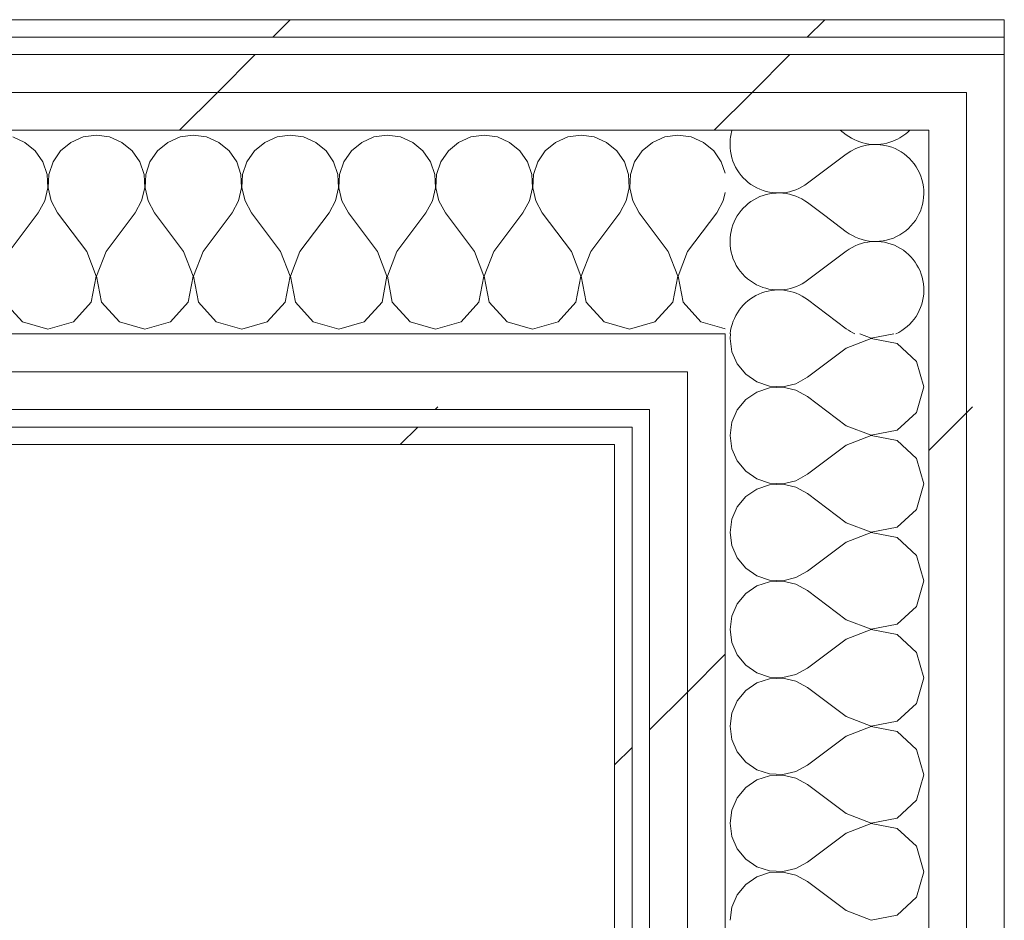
# Model space of a CAD drawing. Header units: millimetres. Extents: x -40968 to 77376, y -17881 to 4746.
# Tile 241 of 256: x -7360 to -7021, y 1800 to 2110. Entities that reach past the tile are written whole.
import ezdxf

# ---------------------------------------------------------------- set-up
doc = ezdxf.new("R2010")
doc.units = ezdxf.units.MM
doc.header["$MEASUREMENT"] = 0
doc.linetypes.add('Wipeout_Contour', pattern=[1000, 0, -1000])
doc.layers.add('Nuevo_08_E_Envans secs', color=7, linetype='Continuous')
doc.layers.add('Nuevo_08_E_Envans secs_Pluma_Nº__1', color=7, linetype='Continuous', lineweight=5)
for name, color, linetype, lineweight, true_color in [('Nuevo_08_E_Envans secs_Pluma_Nº__102', 7, 'Continuous', 5, 0xcccccc), ('Nuevo_08_E_Envans secs_Pluma_Nº__171', 171, 'Continuous', 13, 0xaaaaff), ('Nuevo_08_E_Envans secs_Pluma_Nº__177', 7, 'Continuous', 15, 0xf7e046)]:
    doc.layers.add(name, color=color, linetype=linetype, lineweight=lineweight, true_color=true_color)
pattern_1 = [(45, (0, 0), (-183.848, 183.848), [195, -65]), (45, (7e-14, 183.85), (-183.848, 183.848), [195, -65])]

# ---------------------------------------------------------------- blocks, each defined once
blk = doc.blocks.new('Muro_86_5', base_point=(-1690.11, 1975.55))
at = {"color": 254, "linetype": 'Wipeout_Contour', "lineweight": 0, "ltscale": 25172.921907}
blk.add_wipeout([(-7021.11, 1988.55), (-7021.11, 1975.55), (-4905.61, 1975.55), (-4905.61, 1988.55)], dxfattribs=at).dxf.layer = 'Nuevo_08_E_Envans secs'
blk = doc.blocks.new('*X214')
at = {"layer": 'Nuevo_08_E_Envans secs_Pluma_Nº__102', "color": 254, "linetype": 'Continuous', "lineweight": 5, "true_color": 0xcccccc}
for p, q in [((-7075.44, 2070), (-7077.51, 2071.55)), ((-7075.44, 2063.33), (-7088.77, 2053.33)), ((-7082.88, 2042.25), (-7088.77, 2046.67))]:
    blk.add_line(p, q, dxfattribs=at)
for centre, start, end in [((-7098.77, 2066.67), 162.9448, 180), ((-7065.44, 2083.33), 233.1301, 291.0763), ((-7098.77, 2066.67), 180, 306.8699), ((-7065.44, 2050), 74.6142, 126.8699), ((-7098.77, 2033.33), 53.1301, 180), ((-7098.77, 2033.33), 180, 247.3803)]:
    blk.add_arc(centre, 16.67, start, end, dxfattribs=at)
blk = doc.blocks.new('*X215')
at = {"layer": 'Nuevo_08_E_Envans secs_Pluma_Nº__102', "color": 254, "linetype": 'Continuous', "lineweight": 5, "true_color": 0xcccccc}
for p, q in [((-7115.22, 2001.55), (-7115.44, 2000)), ((-7070.81, 2001.55), (-7066.94, 2000.07)), ((-7066.94, 2000.07), (-7059.07, 2001.55)), ((-7115.44, 2000), (-7114.81, 1995.45)), ((-7066.94, 1999.93), (-7075.44, 1996.67)), ((-7057.99, 1998.24), (-7066.94, 1999.93)), ((-7051.26, 1992.1), (-7057.99, 1998.24)), ((-7114.81, 1995.45), (-7112.95, 1991.24)), ((-7075.44, 1996.67), (-7088.77, 1986.67)), ((-7112.95, 1991.24), (-7110.02, 1987.7)), ((-7048.77, 1983.33), (-7051.26, 1992.1)), ((-7110.02, 1987.7), (-7106.23, 1985.09)), ((-7106.23, 1985.09), (-7101.87, 1983.62)), ((-7097.28, 1983.4), (-7092.8, 1984.44)), ((-7092.8, 1984.44), (-7088.77, 1986.67)), ((-7106.23, 1981.57), (-7110.02, 1978.97)), ((-7101.87, 1983.04), (-7106.23, 1981.57)), ((-7101.87, 1983.62), (-7097.28, 1983.4)), ((-7097.28, 1983.27), (-7101.87, 1983.04)), ((-7092.8, 1982.23), (-7097.28, 1983.27)), ((-7088.77, 1980), (-7092.8, 1982.23)), ((-7051.26, 1974.57), (-7048.77, 1983.33)), ((-7110.02, 1978.97), (-7112.95, 1975.43)), ((-7075.44, 1970), (-7088.77, 1980)), ((-7112.95, 1975.43), (-7114.81, 1971.22)), ((-7057.99, 1968.43), (-7051.26, 1974.57)), ((-7114.81, 1971.22), (-7115.44, 1966.67)), ((-7075.44, 1970), (-7066.94, 1966.73)), ((-7066.94, 1966.73), (-7057.99, 1968.43)), ((-7115.44, 1966.67), (-7114.81, 1962.11)), ((-7066.94, 1966.6), (-7075.44, 1963.33)), ((-7057.99, 1964.91), (-7066.94, 1966.6)), ((-7051.26, 1958.76), (-7057.99, 1964.91)), ((-7114.81, 1962.11), (-7112.95, 1957.9)), ((-7075.44, 1963.33), (-7088.77, 1953.33)), ((-7112.95, 1957.9), (-7110.02, 1954.36)), ((-7048.77, 1950), (-7051.26, 1958.76)), ((-7110.02, 1954.36), (-7106.23, 1951.76)), ((-7106.23, 1951.76), (-7101.87, 1950.29)), ((-7097.28, 1950.07), (-7092.8, 1951.11)), ((-7092.8, 1951.11), (-7088.77, 1953.33)), ((-7106.23, 1948.24), (-7110.02, 1945.64)), ((-7101.87, 1949.71), (-7106.23, 1948.24)), ((-7101.87, 1950.29), (-7097.28, 1950.07)), ((-7097.28, 1949.93), (-7101.87, 1949.71)), ((-7092.8, 1948.89), (-7097.28, 1949.93)), ((-7088.77, 1946.67), (-7092.8, 1948.89)), ((-7051.26, 1941.24), (-7048.77, 1950)), ((-7110.02, 1945.64), (-7112.95, 1942.1)), ((-7075.44, 1936.67), (-7088.77, 1946.67)), ((-7112.95, 1942.1), (-7114.81, 1937.89)), ((-7057.99, 1935.09), (-7051.26, 1941.24)), ((-7114.81, 1937.89), (-7115.44, 1933.33)), ((-7075.44, 1936.67), (-7066.94, 1933.4)), ((-7066.94, 1933.4), (-7057.99, 1935.09)), ((-7115.44, 1933.33), (-7114.81, 1928.78)), ((-7066.94, 1933.27), (-7075.44, 1930)), ((-7057.99, 1931.57), (-7066.94, 1933.27)), ((-7051.26, 1925.43), (-7057.99, 1931.57)), ((-7114.81, 1928.78), (-7112.95, 1924.57)), ((-7075.44, 1930), (-7088.77, 1920)), ((-7112.95, 1924.57), (-7110.02, 1921.03)), ((-7048.77, 1916.67), (-7051.26, 1925.43)), ((-7110.02, 1921.03), (-7106.23, 1918.43)), ((-7092.8, 1917.77), (-7088.77, 1920)), ((-7106.23, 1918.43), (-7101.87, 1916.96)), ((-7101.87, 1916.96), (-7097.28, 1916.73)), ((-7097.28, 1916.6), (-7101.87, 1916.38)), ((-7097.28, 1916.73), (-7092.8, 1917.77)), ((-7092.8, 1915.56), (-7097.28, 1916.6)), ((-7051.26, 1907.9), (-7048.77, 1916.67)), ((-7106.23, 1914.91), (-7110.02, 1912.3)), ((-7101.87, 1916.38), (-7106.23, 1914.91)), ((-7088.77, 1913.33), (-7092.8, 1915.56)), ((-7075.44, 1903.33), (-7088.77, 1913.33)), ((-7110.02, 1912.3), (-7112.95, 1908.76)), ((-7112.95, 1908.76), (-7114.81, 1904.55)), ((-7057.99, 1901.76), (-7051.26, 1907.9)), ((-7114.81, 1904.55), (-7115.44, 1900)), ((-7075.44, 1903.33), (-7066.94, 1900.07)), ((-7115.44, 1900), (-7114.81, 1895.45)), ((-7066.94, 1899.93), (-7075.44, 1896.67)), ((-7066.94, 1900.07), (-7057.99, 1901.76)), ((-7057.99, 1898.24), (-7066.94, 1899.93)), ((-7075.44, 1896.67), (-7088.77, 1886.67)), ((-7051.26, 1892.1), (-7057.99, 1898.24)), ((-7114.81, 1895.45), (-7112.95, 1891.24)), ((-7112.95, 1891.24), (-7110.02, 1887.7)), ((-7048.77, 1883.33), (-7051.26, 1892.1)), ((-7110.02, 1887.7), (-7106.23, 1885.09)), ((-7092.8, 1884.44), (-7088.77, 1886.67)), ((-7106.23, 1885.09), (-7101.87, 1883.62)), ((-7101.87, 1883.04), (-7106.23, 1881.57)), ((-7101.87, 1883.62), (-7097.28, 1883.4)), ((-7097.28, 1883.27), (-7101.87, 1883.04)), ((-7097.28, 1883.4), (-7092.8, 1884.44)), ((-7092.8, 1882.23), (-7097.28, 1883.27)), ((-7051.26, 1874.57), (-7048.77, 1883.33)), ((-7106.23, 1881.57), (-7110.02, 1878.97)), ((-7088.77, 1880), (-7092.8, 1882.23)), ((-7075.44, 1870), (-7088.77, 1880)), ((-7110.02, 1878.97), (-7112.95, 1875.43)), ((-7112.95, 1875.43), (-7114.81, 1871.22)), ((-7057.99, 1868.43), (-7051.26, 1874.57)), ((-7114.81, 1871.22), (-7115.44, 1866.67)), ((-7075.44, 1870), (-7066.94, 1866.73)), ((-7115.44, 1866.67), (-7114.81, 1862.11)), ((-7066.94, 1866.6), (-7075.44, 1863.33)), ((-7066.94, 1866.73), (-7057.99, 1868.43)), ((-7057.99, 1864.91), (-7066.94, 1866.6)), ((-7075.44, 1863.33), (-7088.77, 1853.33)), ((-7051.26, 1858.76), (-7057.99, 1864.91)), ((-7114.81, 1862.11), (-7112.95, 1857.9)), ((-7112.95, 1857.9), (-7110.02, 1854.36)), ((-7048.77, 1850), (-7051.26, 1858.76)), ((-7110.02, 1854.36), (-7106.23, 1851.76)), ((-7092.8, 1851.11), (-7088.77, 1853.33)), ((-7106.23, 1851.76), (-7101.87, 1850.29)), ((-7101.87, 1849.71), (-7106.23, 1848.24)), ((-7101.87, 1850.29), (-7097.28, 1850.07)), ((-7097.28, 1849.93), (-7101.87, 1849.71)), ((-7097.28, 1850.07), (-7092.8, 1851.11)), ((-7092.8, 1848.89), (-7097.28, 1849.93)), ((-7088.77, 1846.67), (-7092.8, 1848.89)), ((-7051.26, 1841.24), (-7048.77, 1850)), ((-7110.02, 1845.64), (-7112.95, 1842.1)), ((-7106.23, 1848.24), (-7110.02, 1845.64)), ((-7075.44, 1836.67), (-7088.77, 1846.67)), ((-7112.95, 1842.1), (-7114.81, 1837.89)), ((-7057.99, 1835.09), (-7051.26, 1841.24)), ((-7114.81, 1837.89), (-7115.44, 1833.33)), ((-7075.44, 1836.67), (-7066.94, 1833.4)), ((-7115.44, 1833.33), (-7114.81, 1828.78)), ((-7066.94, 1833.27), (-7075.44, 1830)), ((-7066.94, 1833.4), (-7057.99, 1835.09)), ((-7057.99, 1831.57), (-7066.94, 1833.27)), ((-7114.81, 1828.78), (-7112.95, 1824.57)), ((-7075.44, 1830), (-7088.77, 1820)), ((-7051.26, 1825.43), (-7057.99, 1831.57)), ((-7048.77, 1816.67), (-7051.26, 1825.43)), ((-7112.95, 1824.57), (-7110.02, 1821.03)), ((-7110.02, 1821.03), (-7106.23, 1818.43)), ((-7106.23, 1818.43), (-7101.87, 1816.96)), ((-7092.8, 1817.77), (-7088.77, 1820)), ((-7101.87, 1816.38), (-7106.23, 1814.91)), ((-7101.87, 1816.96), (-7097.28, 1816.73)), ((-7097.28, 1816.6), (-7101.87, 1816.38)), ((-7097.28, 1816.73), (-7092.8, 1817.77)), ((-7092.8, 1815.56), (-7097.28, 1816.6)), ((-7088.77, 1813.33), (-7092.8, 1815.56)), ((-7051.26, 1807.9), (-7048.77, 1816.67)), ((-7110.02, 1812.3), (-7112.95, 1808.76)), ((-7106.23, 1814.91), (-7110.02, 1812.3)), ((-7075.44, 1803.33), (-7088.77, 1813.33)), ((-7112.95, 1808.76), (-7114.81, 1804.55)), ((-7057.99, 1801.76), (-7051.26, 1807.9)), ((-7114.81, 1804.55), (-7115.44, 1800)), ((-7075.44, 1803.33), (-7066.94, 1800.07)), ((-7066.94, 1800.07), (-7057.99, 1801.76))]:
    blk.add_line(p, q, dxfattribs=at)
blk = doc.blocks.new('*X216')
at = {"layer": 'Nuevo_08_E_Envans secs_Pluma_Nº__102', "color": 254, "linetype": 'Continuous', "lineweight": 5, "true_color": 0xcccccc}
for p, q in [((-7075.44, 2036.67), (-7082.88, 2042.25)), ((-7075.44, 2030), (-7088.77, 2020)), ((-7075.44, 2003.33), (-7088.77, 2013.33))]:
    blk.add_line(p, q, dxfattribs=at)
for centre, start, end in [((-7065.44, 2083.33), 291.0763, 315.0323), ((-7065.44, 2050), 233.1301, 74.6142), ((-7065.44, 2016.67), 294.9457, 126.8699), ((-7098.77, 2033.33), 247.3803, 306.8699), ((-7098.77, 2000), 53.1301, 174.647), ((-7065.44, 2016.67), 233.1301, 245.0543)]:
    blk.add_arc(centre, 16.67, start, end, dxfattribs=at)
blk = doc.blocks.new('Muro_87_5', base_point=(-7021.11, 1963.55))
at = {"layer": 'Nuevo_08_E_Envans secs_Pluma_Nº__1', "color": 7, "linetype": 'Continuous', "lineweight": 5}
blk.add_line((-7055.98, 2071.55), (-7117.11, 2071.55), dxfattribs=at)
at = {"layer": 'Nuevo_08_E_Envans secs', "color": 7, "lineweight": 20}
blk.add_blockref('*X214', (0, 0), dxfattribs=at)
at = {"color": 254, "linetype": 'Wipeout_Contour', "lineweight": 0, "ltscale": 22017.714632}
blk.add_wipeout([(-7034.11, 2095.39), (-7032.12, 2097.55), (-7034.11, 2097.55)], dxfattribs=at).dxf.layer = 'Nuevo_08_E_Envans secs'
at = {"color": 254, "linetype": 'Wipeout_Contour', "lineweight": 0, "ltscale": 22042.644501}
blk.add_wipeout([(-7047.11, 2081.23), (-7044.05, 2084.55), (-7047.11, 2084.55)], dxfattribs=at).dxf.layer = 'Nuevo_08_E_Envans secs'
at = {"color": 254, "linetype": 'Wipeout_Contour', "lineweight": 0, "ltscale": 28867.070188}
blk.add_wipeout([(-7034.11, 2084.55), (-7034.11, -1033.98), (-7021.11, -1033.98), (-7021.11, 2084.55)], dxfattribs=at).dxf.layer = 'Nuevo_08_E_Envans secs'
at = {"color": 254, "linetype": 'Wipeout_Contour', "lineweight": 0, "ltscale": 22204.396142}
blk.add_wipeout([(-7130.11, 1990.79), (-7120.23, 2001.55), (-7130.11, 2001.55)], dxfattribs=at).dxf.layer = 'Nuevo_08_E_Envans secs'
at = {"color": 254, "linetype": 'Wipeout_Contour', "lineweight": 0, "ltscale": 22230.131589}
blk.add_wipeout([(-7143.11, 1976.63), (-7132.16, 1988.55), (-7143.11, 1988.55)], dxfattribs=at).dxf.layer = 'Nuevo_08_E_Envans secs'
at = {"color": 254, "linetype": 'Wipeout_Contour', "lineweight": 0, "ltscale": 22256.451626}
blk.add_wipeout([(-7155.11, 1963.55), (-7149.6, 1969.55), (-7155.11, 1969.55)], dxfattribs=at).dxf.layer = 'Nuevo_08_E_Envans secs'
at = {"layer": 'Nuevo_08_E_Envans secs_Pluma_Nº__171', "linetype": 'Continuous', "lineweight": 13, "true_color": 0xaaaaff}
h = blk.add_hatch(dxfattribs=at)
h.set_pattern_fill('Panellat_HPL_0005', color=161, style=0, pattern_type=2)
h.set_pattern_definition(pattern_1)
h.paths.add_polyline_path([(-7155.11, 1963.55), (-7149.6, 1969.55), (-7155.11, 1969.55)])
at = {"layer": 'Nuevo_08_E_Envans secs_Pluma_Nº__177', "linetype": 'Continuous', "lineweight": 15, "true_color": 0xf7e046}
h = blk.add_hatch(dxfattribs=at)
h.set_pattern_fill('Panellat_HPL_0005', color=53, style=0, pattern_type=2)
h.set_pattern_definition(pattern_1)
h.paths.add_polyline_path([(-7034.11, 2095.39), (-7032.12, 2097.55), (-7034.11, 2097.55)])
h = blk.add_hatch(dxfattribs=at)
h.set_pattern_fill('Panellat_HPL_0005', color=53, style=0, pattern_type=2)
h.set_pattern_definition(pattern_1)
h.paths.add_polyline_path([(-7047.11, 2081.23), (-7044.05, 2084.55), (-7047.11, 2084.55)])
h = blk.add_hatch(dxfattribs=at)
h.set_pattern_fill('Panellat_HPL_0005', color=53, style=0, pattern_type=2)
h.set_pattern_definition(pattern_1)
h.paths.add_polyline_path([(-7034.11, 2084.55), (-7034.11, -1033.98), (-7021.11, -1033.98), (-7021.11, 2084.55)])
h = blk.add_hatch(dxfattribs=at)
h.set_pattern_fill('Panellat_HPL_0005', color=53, style=0, pattern_type=2)
h.set_pattern_definition(pattern_1)
h.paths.add_polyline_path([(-7130.11, 1990.79), (-7120.23, 2001.55), (-7130.11, 2001.55)])
h = blk.add_hatch(dxfattribs=at)
h.set_pattern_fill('Panellat_HPL_0005', color=53, style=0, pattern_type=2)
h.set_pattern_definition(pattern_1)
h.paths.add_polyline_path([(-7143.11, 1976.63), (-7132.16, 1988.55), (-7143.11, 1988.55)])
at = {"color": 254, "linetype": 'Wipeout_Contour', "lineweight": 0, "ltscale": 36665.867405}
blk.add_wipeout([(-7032.12, 2097.55), (-7034.11, 2095.39), (-7034.11, 2084.55), (-7021.11, 2084.55), (-7021.11, 2097.55)], dxfattribs=at).dxf.layer = 'Nuevo_08_E_Envans secs'
at = {"color": 254, "linetype": 'Wipeout_Contour', "lineweight": 0, "ltscale": 28910.36148}
blk.add_wipeout([(-7047.11, 2071.55), (-7047.11, -1033.98), (-7034.11, -1033.98), (-7034.11, 2071.55)], dxfattribs=at).dxf.layer = 'Nuevo_08_E_Envans secs'
at = {"color": 254, "linetype": 'Wipeout_Contour', "lineweight": 0, "ltscale": 29286.449227}
blk.add_wipeout([(-7155.11, 1963.55), (-7155.11, -1033.98), (-7149.11, -1033.98), (-7149.11, 1963.55)], dxfattribs=at).dxf.layer = 'Nuevo_08_E_Envans secs'
at = {"layer": 'Nuevo_08_E_Envans secs_Pluma_Nº__171', "linetype": 'Continuous', "lineweight": 13, "true_color": 0xaaaaff}
h = blk.add_hatch(dxfattribs=at)
h.set_pattern_fill('Panellat_HPL_0005', color=161, style=0, pattern_type=2)
h.set_pattern_definition(pattern_1)
h.paths.add_polyline_path([(-7155.11, 1963.55), (-7155.11, -1033.98), (-7149.11, -1033.98), (-7149.11, 1963.55)])
at = {"layer": 'Nuevo_08_E_Envans secs_Pluma_Nº__177', "linetype": 'Continuous', "lineweight": 15, "true_color": 0xf7e046}
h = blk.add_hatch(dxfattribs=at)
h.set_pattern_fill('Panellat_HPL_0005', color=53, style=0, pattern_type=2)
h.set_pattern_definition(pattern_1)
h.paths.add_polyline_path([(-7032.12, 2097.55), (-7034.11, 2095.39), (-7034.11, 2084.55), (-7021.11, 2084.55), (-7021.11, 2097.55)])
h = blk.add_hatch(dxfattribs=at)
h.set_pattern_fill('Panellat_HPL_0005', color=53, style=0, pattern_type=2)
h.set_pattern_definition(pattern_1)
h.paths.add_polyline_path([(-7047.11, 2071.55), (-7047.11, -1033.98), (-7034.11, -1033.98), (-7034.11, 2071.55)])
at = {"layer": 'Nuevo_08_E_Envans secs_Pluma_Nº__1', "color": 7, "linetype": 'Continuous', "lineweight": 5}
for p, q in [((-7032.12, 2097.55), (-7034.11, 2097.55)), ((-7032.12, 2097.55), (-7021.11, 2097.55)), ((-7047.11, -1033.98), (-7047.11, 2001.55))]:
    blk.add_line(p, q, dxfattribs=at)
at = {"layer": 'Nuevo_08_E_Envans secs_Pluma_Nº__1', "color": 7, "linetype": 'Continuous', "lineweight": 5, "flags": 128}
blk.add_lwpolyline([(-7021.11, -1033.98), (-7021.11, 2097.55)], dxfattribs=at)
at = {"layer": 'Nuevo_08_E_Envans secs', "color": 7, "lineweight": 20}
blk.add_blockref('*X215', (0, 0), dxfattribs=at)
at = {"color": 254, "linetype": 'Wipeout_Contour', "lineweight": 0, "ltscale": 36708.41134}
blk.add_wipeout([(-7044.05, 2084.55), (-7047.11, 2081.23), (-7047.11, 2071.55), (-7034.11, 2071.55), (-7034.11, 2084.55)], dxfattribs=at).dxf.layer = 'Nuevo_08_E_Envans secs'
at = {"color": 254, "linetype": 'Wipeout_Contour', "lineweight": 0, "ltscale": 29188.446177}
blk.add_wipeout([(-7130.11, 1988.55), (-7130.11, -1033.98), (-7117.11, -1033.98), (-7117.11, 1988.55)], dxfattribs=at).dxf.layer = 'Nuevo_08_E_Envans secs'
at = {"color": 254, "linetype": 'Wipeout_Contour', "lineweight": 0, "ltscale": 29665.759141}
blk.add_wipeout([(-7149.6, 1969.55), (-7155.11, 1963.55), (-7149.11, 1963.55), (-7149.11, 1969.55)], dxfattribs=at).dxf.layer = 'Nuevo_08_E_Envans secs'
at = {"layer": 'Nuevo_08_E_Envans secs_Pluma_Nº__171', "linetype": 'Continuous', "lineweight": 13, "true_color": 0xaaaaff}
h = blk.add_hatch(dxfattribs=at)
h.set_pattern_fill('Panellat_HPL_0005', color=161, style=0, pattern_type=2)
h.set_pattern_definition(pattern_1)
h.paths.add_polyline_path([(-7149.6, 1969.55), (-7155.11, 1963.55), (-7149.11, 1963.55), (-7149.11, 1969.55)])
at = {"layer": 'Nuevo_08_E_Envans secs_Pluma_Nº__177', "linetype": 'Continuous', "lineweight": 15, "true_color": 0xf7e046}
h = blk.add_hatch(dxfattribs=at)
h.set_pattern_fill('Panellat_HPL_0005', color=53, style=0, pattern_type=2)
h.set_pattern_definition(pattern_1)
h.paths.add_polyline_path([(-7044.05, 2084.55), (-7047.11, 2081.23), (-7047.11, 2071.55), (-7034.11, 2071.55), (-7034.11, 2084.55)])
h = blk.add_hatch(dxfattribs=at)
h.set_pattern_fill('Panellat_HPL_0005', color=53, style=0, pattern_type=2)
h.set_pattern_definition(pattern_1)
h.paths.add_polyline_path([(-7130.11, 1988.55), (-7130.11, -1033.98), (-7117.11, -1033.98), (-7117.11, 1988.55)])
at = {"layer": 'Nuevo_08_E_Envans secs_Pluma_Nº__1', "color": 7, "linetype": 'Continuous', "lineweight": 5}
for p, q in [((-7044.05, 2084.55), (-7034.11, 2084.55)), ((-7034.11, 2071.55), (-7034.11, 2084.55)), ((-7055.98, 2071.55), (-7047.11, 2071.55)), ((-7047.11, 2001.55), (-7047.11, 2071.55)), ((-7034.11, -1033.98), (-7034.11, 2071.55)), ((-7149.6, 1969.55), (-7155.11, 1969.55)), ((-7149.6, 1969.55), (-7149.11, 1969.55)), ((-7149.11, 1963.55), (-7149.11, 1969.55)), ((-7149.11, -1033.98), (-7149.11, 1963.55))]:
    blk.add_line(p, q, dxfattribs=at)
at = {"layer": 'Nuevo_08_E_Envans secs_Pluma_Nº__1', "color": 7, "linetype": 'Continuous', "lineweight": 5, "flags": 128}
blk.add_lwpolyline([(-7155.11, 1963.55), (-7155.11, -1033.98)], dxfattribs=at)
at = {"layer": 'Nuevo_08_E_Envans secs', "color": 7, "lineweight": 20}
blk.add_blockref('*X216', (0, 0), dxfattribs=at)
at = {"color": 254, "linetype": 'Wipeout_Contour', "lineweight": 0, "ltscale": 36984.297835}
blk.add_wipeout([(-7120.23, 2001.55), (-7130.11, 1990.79), (-7130.11, 1988.55), (-7117.11, 1988.55), (-7117.11, 2001.55)], dxfattribs=at).dxf.layer = 'Nuevo_08_E_Envans secs'
at = {"color": 254, "linetype": 'Wipeout_Contour', "lineweight": 0, "ltscale": 29232.263069}
blk.add_wipeout([(-7143.11, 1975.55), (-7143.11, -1033.98), (-7130.11, -1033.98), (-7130.11, 1975.55)], dxfattribs=at).dxf.layer = 'Nuevo_08_E_Envans secs'
at = {"layer": 'Nuevo_08_E_Envans secs_Pluma_Nº__177', "linetype": 'Continuous', "lineweight": 15, "true_color": 0xf7e046}
h = blk.add_hatch(dxfattribs=at)
h.set_pattern_fill('Panellat_HPL_0005', color=53, style=0, pattern_type=2)
h.set_pattern_definition(pattern_1)
h.paths.add_polyline_path([(-7120.23, 2001.55), (-7130.11, 1990.79), (-7130.11, 1988.55), (-7117.11, 1988.55), (-7117.11, 2001.55)])
h = blk.add_hatch(dxfattribs=at)
h.set_pattern_fill('Panellat_HPL_0005', color=53, style=0, pattern_type=2)
h.set_pattern_definition(pattern_1)
h.paths.add_polyline_path([(-7143.11, 1975.55), (-7143.11, -1033.98), (-7130.11, -1033.98), (-7130.11, 1975.55)])
at = {"layer": 'Nuevo_08_E_Envans secs_Pluma_Nº__1', "color": 7, "linetype": 'Continuous', "lineweight": 5}
for p, q in [((-7120.23, 2001.55), (-7130.11, 2001.55)), ((-7120.23, 2001.55), (-7117.11, 2001.55)), ((-7117.11, 1988.55), (-7117.11, 2001.55)), ((-7117.11, -1033.98), (-7117.11, 1988.55)), ((-7143.11, -1033.98), (-7143.11, 1969.55))]:
    blk.add_line(p, q, dxfattribs=at)
at = {"color": 254, "linetype": 'Wipeout_Contour', "lineweight": 0, "ltscale": 37028.169644}
blk.add_wipeout([(-7132.16, 1988.55), (-7143.11, 1976.63), (-7143.11, 1975.55), (-7130.11, 1975.55), (-7130.11, 1988.55)], dxfattribs=at).dxf.layer = 'Nuevo_08_E_Envans secs'
at = {"layer": 'Nuevo_08_E_Envans secs_Pluma_Nº__177', "linetype": 'Continuous', "lineweight": 15, "true_color": 0xf7e046}
h = blk.add_hatch(dxfattribs=at)
h.set_pattern_fill('Panellat_HPL_0005', color=53, style=0, pattern_type=2)
h.set_pattern_definition(pattern_1)
h.paths.add_polyline_path([(-7132.16, 1988.55), (-7143.11, 1976.63), (-7143.11, 1975.55), (-7130.11, 1975.55), (-7130.11, 1988.55)])
at = {"layer": 'Nuevo_08_E_Envans secs_Pluma_Nº__1', "color": 7, "linetype": 'Continuous', "lineweight": 5}
for p, q in [((-7132.16, 1988.55), (-7130.11, 1988.55)), ((-7130.11, 1975.55), (-7130.11, 1988.55)), ((-7144.09, 1975.55), (-7149.11, 1975.55)), ((-7144.09, 1975.55), (-7143.11, 1975.55)), ((-7143.11, 1969.55), (-7143.11, 1975.55)), ((-7130.11, -1033.98), (-7130.11, 1975.55))]:
    blk.add_line(p, q, dxfattribs=at)
blk = doc.blocks.new('*X393')
at = {"layer": 'Nuevo_08_E_Envans secs_Pluma_Nº__102', "color": 254, "linetype": 'Continuous', "lineweight": 5, "true_color": 0xcccccc}
blk.add_line((-7118.28, 2003.68), (-7117.11, 2003.35), dxfattribs=at)
blk = doc.blocks.new('*X394')
at = {"layer": 'Nuevo_08_E_Envans secs_Pluma_Nº__102', "color": 254, "linetype": 'Continuous', "lineweight": 5, "true_color": 0xcccccc}
for p, q in [((-7357.9, 2067.4), (-7362.11, 2069.25)), ((-7337.89, 2069.25), (-7342.1, 2067.4)), ((-7333.33, 2069.89), (-7337.89, 2069.25)), ((-7328.78, 2069.25), (-7333.33, 2069.89)), ((-7324.57, 2067.4), (-7328.78, 2069.25)), ((-7304.55, 2069.25), (-7308.76, 2067.4)), ((-7300, 2069.89), (-7304.55, 2069.25)), ((-7295.45, 2069.25), (-7300, 2069.89)), ((-7291.24, 2067.4), (-7295.45, 2069.25)), ((-7271.22, 2069.25), (-7275.43, 2067.4)), ((-7266.67, 2069.89), (-7271.22, 2069.25)), ((-7262.11, 2069.25), (-7266.67, 2069.89)), ((-7257.9, 2067.4), (-7262.11, 2069.25)), ((-7237.89, 2069.25), (-7242.1, 2067.4)), ((-7233.33, 2069.89), (-7237.89, 2069.25)), ((-7228.78, 2069.25), (-7233.33, 2069.89)), ((-7224.57, 2067.4), (-7228.78, 2069.25)), ((-7204.55, 2069.25), (-7208.76, 2067.4)), ((-7200, 2069.89), (-7204.55, 2069.25)), ((-7195.45, 2069.25), (-7200, 2069.89)), ((-7191.24, 2067.4), (-7195.45, 2069.25)), ((-7171.22, 2069.25), (-7175.43, 2067.4)), ((-7166.67, 2069.89), (-7171.22, 2069.25)), ((-7162.11, 2069.25), (-7166.67, 2069.89)), ((-7157.9, 2067.4), (-7162.11, 2069.25)), ((-7137.89, 2069.25), (-7142.1, 2067.4)), ((-7133.33, 2069.89), (-7137.89, 2069.25)), ((-7128.78, 2069.25), (-7133.33, 2069.89)), ((-7124.57, 2067.4), (-7128.78, 2069.25)), ((-7354.36, 2064.47), (-7357.9, 2067.4)), ((-7342.1, 2067.4), (-7345.64, 2064.47)), ((-7321.03, 2064.47), (-7324.57, 2067.4)), ((-7308.76, 2067.4), (-7312.3, 2064.47)), ((-7287.7, 2064.47), (-7291.24, 2067.4)), ((-7275.43, 2067.4), (-7278.97, 2064.47)), ((-7254.36, 2064.47), (-7257.9, 2067.4)), ((-7242.1, 2067.4), (-7245.64, 2064.47)), ((-7221.03, 2064.47), (-7224.57, 2067.4)), ((-7208.76, 2067.4), (-7212.3, 2064.47)), ((-7187.7, 2064.47), (-7191.24, 2067.4)), ((-7175.43, 2067.4), (-7178.97, 2064.47)), ((-7154.36, 2064.47), (-7157.9, 2067.4)), ((-7142.1, 2067.4), (-7145.64, 2064.47)), ((-7121.03, 2064.47), (-7124.57, 2067.4)), ((-7351.76, 2060.68), (-7354.36, 2064.47)), ((-7345.64, 2064.47), (-7348.24, 2060.68)), ((-7318.43, 2060.68), (-7321.03, 2064.47)), ((-7312.3, 2064.47), (-7314.91, 2060.68)), ((-7285.09, 2060.68), (-7287.7, 2064.47)), ((-7278.97, 2064.47), (-7281.57, 2060.68)), ((-7251.76, 2060.68), (-7254.36, 2064.47)), ((-7245.64, 2064.47), (-7248.24, 2060.68)), ((-7218.43, 2060.68), (-7221.03, 2064.47)), ((-7212.3, 2064.47), (-7214.91, 2060.68)), ((-7185.09, 2060.68), (-7187.7, 2064.47)), ((-7178.97, 2064.47), (-7181.57, 2060.68)), ((-7151.76, 2060.68), (-7154.36, 2064.47)), ((-7145.64, 2064.47), (-7148.24, 2060.68)), ((-7118.43, 2060.68), (-7121.03, 2064.47)), ((-7350.29, 2056.32), (-7351.76, 2060.68)), ((-7348.24, 2060.68), (-7349.71, 2056.32)), ((-7316.96, 2056.32), (-7318.43, 2060.68)), ((-7314.91, 2060.68), (-7316.38, 2056.32)), ((-7283.62, 2056.32), (-7285.09, 2060.68)), ((-7281.57, 2060.68), (-7283.04, 2056.32)), ((-7250.29, 2056.32), (-7251.76, 2060.68)), ((-7248.24, 2060.68), (-7249.71, 2056.32)), ((-7216.96, 2056.32), (-7218.43, 2060.68)), ((-7214.91, 2060.68), (-7216.38, 2056.32)), ((-7183.62, 2056.32), (-7185.09, 2060.68)), ((-7181.57, 2060.68), (-7183.04, 2056.32)), ((-7150.29, 2056.32), (-7151.76, 2060.68)), ((-7148.24, 2060.68), (-7149.71, 2056.32)), ((-7117.11, 2056.76), (-7118.43, 2060.68)), ((-7350.07, 2051.72), (-7350.29, 2056.32)), ((-7349.71, 2056.32), (-7349.93, 2051.72)), ((-7316.73, 2051.72), (-7316.96, 2056.32)), ((-7316.38, 2056.32), (-7316.6, 2051.72)), ((-7283.4, 2051.72), (-7283.62, 2056.32)), ((-7283.04, 2056.32), (-7283.27, 2051.72)), ((-7250.07, 2051.72), (-7250.29, 2056.32)), ((-7249.71, 2056.32), (-7249.93, 2051.72)), ((-7216.73, 2051.72), (-7216.96, 2056.32)), ((-7216.38, 2056.32), (-7216.6, 2051.72)), ((-7183.4, 2051.72), (-7183.62, 2056.32)), ((-7183.04, 2056.32), (-7183.27, 2051.72)), ((-7150.07, 2051.72), (-7150.29, 2056.32)), ((-7149.71, 2056.32), (-7149.93, 2051.72)), ((-7351.11, 2047.25), (-7350.07, 2051.72)), ((-7349.93, 2051.72), (-7348.89, 2047.25)), ((-7317.77, 2047.25), (-7316.73, 2051.72)), ((-7316.6, 2051.72), (-7315.56, 2047.25)), ((-7284.44, 2047.25), (-7283.4, 2051.72)), ((-7283.27, 2051.72), (-7282.23, 2047.25)), ((-7251.11, 2047.25), (-7250.07, 2051.72)), ((-7249.93, 2051.72), (-7248.89, 2047.25)), ((-7217.77, 2047.25), (-7216.73, 2051.72)), ((-7216.6, 2051.72), (-7215.56, 2047.25)), ((-7184.44, 2047.25), (-7183.4, 2051.72)), ((-7183.27, 2051.72), (-7182.23, 2047.25)), ((-7151.11, 2047.25), (-7150.07, 2051.72)), ((-7149.93, 2051.72), (-7148.89, 2047.25)), ((-7117.77, 2047.25), (-7117.11, 2050.12)), ((-7353.33, 2043.22), (-7351.11, 2047.25)), ((-7348.89, 2047.25), (-7346.67, 2043.22)), ((-7320, 2043.22), (-7317.77, 2047.25)), ((-7315.56, 2047.25), (-7313.33, 2043.22)), ((-7286.67, 2043.22), (-7284.44, 2047.25)), ((-7282.23, 2047.25), (-7280, 2043.22)), ((-7253.33, 2043.22), (-7251.11, 2047.25)), ((-7248.89, 2047.25), (-7246.67, 2043.22)), ((-7220, 2043.22), (-7217.77, 2047.25)), ((-7215.56, 2047.25), (-7213.33, 2043.22)), ((-7186.67, 2043.22), (-7184.44, 2047.25)), ((-7182.23, 2047.25), (-7180, 2043.22)), ((-7153.33, 2043.22), (-7151.11, 2047.25)), ((-7148.89, 2047.25), (-7146.67, 2043.22)), ((-7120, 2043.22), (-7117.77, 2047.25)), ((-7363.33, 2029.89), (-7353.33, 2043.22)), ((-7336.67, 2029.89), (-7346.67, 2043.22)), ((-7330, 2029.89), (-7320, 2043.22)), ((-7303.33, 2029.89), (-7313.33, 2043.22)), ((-7296.67, 2029.89), (-7286.67, 2043.22)), ((-7270, 2029.89), (-7280, 2043.22)), ((-7263.33, 2029.89), (-7253.33, 2043.22)), ((-7236.67, 2029.89), (-7246.67, 2043.22)), ((-7230, 2029.89), (-7220, 2043.22)), ((-7203.33, 2029.89), (-7213.33, 2043.22)), ((-7196.67, 2029.89), (-7186.67, 2043.22)), ((-7170, 2029.89), (-7180, 2043.22)), ((-7163.33, 2029.89), (-7153.33, 2043.22)), ((-7136.67, 2029.89), (-7146.67, 2043.22)), ((-7130, 2029.89), (-7120, 2043.22)), ((-7333.4, 2021.38), (-7336.67, 2029.89)), ((-7330, 2029.89), (-7333.27, 2021.38)), ((-7300.07, 2021.38), (-7303.33, 2029.89)), ((-7296.67, 2029.89), (-7299.93, 2021.38)), ((-7266.73, 2021.38), (-7270, 2029.89)), ((-7263.33, 2029.89), (-7266.6, 2021.38)), ((-7233.4, 2021.38), (-7236.67, 2029.89)), ((-7230, 2029.89), (-7233.27, 2021.38)), ((-7200.07, 2021.38), (-7203.33, 2029.89)), ((-7196.67, 2029.89), (-7199.93, 2021.38)), ((-7166.73, 2021.38), (-7170, 2029.89)), ((-7163.33, 2029.89), (-7166.6, 2021.38)), ((-7133.4, 2021.38), (-7136.67, 2029.89)), ((-7130, 2029.89), (-7133.27, 2021.38)), ((-7335.09, 2012.43), (-7333.4, 2021.38)), ((-7333.27, 2021.38), (-7331.57, 2012.43)), ((-7301.76, 2012.43), (-7300.07, 2021.38)), ((-7299.93, 2021.38), (-7298.24, 2012.43)), ((-7268.43, 2012.43), (-7266.73, 2021.38)), ((-7266.6, 2021.38), (-7264.91, 2012.43)), ((-7235.09, 2012.43), (-7233.4, 2021.38)), ((-7233.27, 2021.38), (-7231.57, 2012.43)), ((-7201.76, 2012.43), (-7200.07, 2021.38)), ((-7199.93, 2021.38), (-7198.24, 2012.43)), ((-7168.43, 2012.43), (-7166.73, 2021.38)), ((-7166.6, 2021.38), (-7164.91, 2012.43)), ((-7135.09, 2012.43), (-7133.4, 2021.38)), ((-7133.27, 2021.38), (-7131.57, 2012.43)), ((-7364.91, 2012.43), (-7358.76, 2005.71)), ((-7341.24, 2005.71), (-7335.09, 2012.43)), ((-7331.57, 2012.43), (-7325.43, 2005.71)), ((-7307.9, 2005.71), (-7301.76, 2012.43)), ((-7298.24, 2012.43), (-7292.1, 2005.71)), ((-7274.57, 2005.71), (-7268.43, 2012.43)), ((-7264.91, 2012.43), (-7258.76, 2005.71)), ((-7241.24, 2005.71), (-7235.09, 2012.43)), ((-7231.57, 2012.43), (-7225.43, 2005.71)), ((-7207.9, 2005.71), (-7201.76, 2012.43)), ((-7198.24, 2012.43), (-7192.1, 2005.71)), ((-7174.57, 2005.71), (-7168.43, 2012.43)), ((-7164.91, 2012.43), (-7158.76, 2005.71)), ((-7141.24, 2005.71), (-7135.09, 2012.43)), ((-7131.57, 2012.43), (-7125.43, 2005.71)), ((-7358.76, 2005.71), (-7350, 2003.22)), ((-7350, 2003.22), (-7341.24, 2005.71)), ((-7325.43, 2005.71), (-7316.67, 2003.22)), ((-7316.67, 2003.22), (-7307.9, 2005.71)), ((-7292.1, 2005.71), (-7283.33, 2003.22)), ((-7283.33, 2003.22), (-7274.57, 2005.71)), ((-7258.76, 2005.71), (-7250, 2003.22)), ((-7250, 2003.22), (-7241.24, 2005.71)), ((-7225.43, 2005.71), (-7216.67, 2003.22)), ((-7216.67, 2003.22), (-7207.9, 2005.71)), ((-7192.1, 2005.71), (-7183.33, 2003.22)), ((-7183.33, 2003.22), (-7174.57, 2005.71)), ((-7158.76, 2005.71), (-7150, 2003.22)), ((-7150, 2003.22), (-7141.24, 2005.71)), ((-7125.43, 2005.71), (-7118.28, 2003.68))]:
    blk.add_line(p, q, dxfattribs=at)
blk = doc.blocks.new('Muro_132_5', base_point=(-7021.11, 1963.55))
at = {"layer": 'Nuevo_08_E_Envans secs_Pluma_Nº__1', "color": 7, "linetype": 'Continuous', "lineweight": 5}
for p, q in [((-7032.12, 2097.55), (-7021.11, 2097.55)), ((-7120.23, 2001.55), (-7117.11, 2001.55)), ((-7149.6, 1969.55), (-7149.11, 1969.55))]:
    blk.add_line(p, q, dxfattribs=at)
at = {"layer": 'Nuevo_08_E_Envans secs', "color": 7, "lineweight": 20}
blk.add_blockref('*X393', (0, 0), dxfattribs=at)
at = {"color": 254, "linetype": 'Wipeout_Contour', "lineweight": 0, "ltscale": 21995.695843}
blk.add_wipeout([(-7026.61, 2103.55), (-7021.11, 2103.55), (-7021.11, 2109.55)], dxfattribs=at).dxf.layer = 'Nuevo_08_E_Envans secs'
at = {"color": 254, "linetype": 'Wipeout_Contour', "lineweight": 0, "ltscale": 22022.418652}
blk.add_wipeout([(-7034.11, 2084.55), (-7034.11, 2095.39), (-7044.05, 2084.55)], dxfattribs=at).dxf.layer = 'Nuevo_08_E_Envans secs'
at = {"color": 254, "linetype": 'Wipeout_Contour', "lineweight": 0, "ltscale": 22047.412934}
blk.add_wipeout([(-7047.11, 2071.55), (-7047.11, 2081.23), (-7055.98, 2071.55)], dxfattribs=at).dxf.layer = 'Nuevo_08_E_Envans secs'
at = {"color": 254, "linetype": 'Wipeout_Contour', "lineweight": 0, "ltscale": 22209.571947}
blk.add_wipeout([(-7130.11, 1988.55), (-7130.11, 1990.79), (-7132.16, 1988.55)], dxfattribs=at).dxf.layer = 'Nuevo_08_E_Envans secs'
at = {"color": 254, "linetype": 'Wipeout_Contour', "lineweight": 0, "ltscale": 22235.370588}
blk.add_wipeout([(-7143.11, 1975.55), (-7143.11, 1976.63), (-7144.09, 1975.55)], dxfattribs=at).dxf.layer = 'Nuevo_08_E_Envans secs'
at = {"color": 254, "linetype": 'Wipeout_Contour', "lineweight": 0, "ltscale": 31327.151028}
blk.add_wipeout([(-7155.11, 1969.55), (-8005.11, 1969.55), (-8005.11, 1963.55), (-7155.11, 1963.55)], dxfattribs=at).dxf.layer = 'Nuevo_08_E_Envans secs'
at = {"layer": 'Nuevo_08_E_Envans secs_Pluma_Nº__171', "linetype": 'Continuous', "lineweight": 13, "true_color": 0xaaaaff}
h = blk.add_hatch(dxfattribs=at)
h.set_pattern_fill('Panellat_HPL_0005', color=161, style=0, pattern_type=2)
h.set_pattern_definition(pattern_1)
h.paths.add_polyline_path([(-7026.61, 2103.55), (-7021.11, 2103.55), (-7021.11, 2109.55)])
h = blk.add_hatch(dxfattribs=at)
h.set_pattern_fill('Panellat_HPL_0005', color=161, style=0, pattern_type=2)
h.set_pattern_definition(pattern_1)
h.paths.add_polyline_path([(-7155.11, 1969.55), (-8005.11, 1969.55), (-8005.11, 1963.55), (-7155.11, 1963.55)])
at = {"layer": 'Nuevo_08_E_Envans secs_Pluma_Nº__177', "linetype": 'Continuous', "lineweight": 15, "true_color": 0xf7e046}
h = blk.add_hatch(dxfattribs=at)
h.set_pattern_fill('Panellat_HPL_0005', color=53, style=0, pattern_type=2)
h.set_pattern_definition(pattern_1)
h.paths.add_polyline_path([(-7034.11, 2084.55), (-7034.11, 2095.39), (-7044.05, 2084.55)])
h = blk.add_hatch(dxfattribs=at)
h.set_pattern_fill('Panellat_HPL_0005', color=53, style=0, pattern_type=2)
h.set_pattern_definition(pattern_1)
h.paths.add_polyline_path([(-7047.11, 2071.55), (-7047.11, 2081.23), (-7055.98, 2071.55)])
h = blk.add_hatch(dxfattribs=at)
h.set_pattern_fill('Panellat_HPL_0005', color=53, style=0, pattern_type=2)
h.set_pattern_definition(pattern_1)
h.paths.add_polyline_path([(-7130.11, 1988.55), (-7130.11, 1990.79), (-7132.16, 1988.55)])
h = blk.add_hatch(dxfattribs=at)
h.set_pattern_fill('Panellat_HPL_0005', color=53, style=0, pattern_type=2)
h.set_pattern_definition(pattern_1)
h.paths.add_polyline_path([(-7143.11, 1975.55), (-7143.11, 1976.63), (-7144.09, 1975.55)])
at = {"layer": 'Nuevo_08_E_Envans secs_Pluma_Nº__1', "color": 7, "linetype": 'Continuous', "lineweight": 5}
for p in [(-8005.11, 1969.55), (-7149.6, 1969.55)]:
    blk.add_line(p, (-7155.11, 1969.55), dxfattribs=at)
at = {"layer": 'Nuevo_08_E_Envans secs_Pluma_Nº__1', "color": 7, "linetype": 'Continuous', "lineweight": 5, "flags": 128}
blk.add_lwpolyline([(-8005.11, 1963.55), (-7155.11, 1963.55)], dxfattribs=at)
at = {"color": 254, "linetype": 'Wipeout_Contour', "lineweight": 0, "ltscale": 31221.214544}
blk.add_wipeout([(-8005.11, 2103.55), (-7026.61, 2103.55), (-7021.11, 2109.55), (-8005.11, 2109.55)], dxfattribs=at).dxf.layer = 'Nuevo_08_E_Envans secs'
at = {"color": 254, "linetype": 'Wipeout_Contour', "lineweight": 0, "ltscale": 38732.569362}
blk.add_wipeout([(-7143.11, 1988.55), (-8005.11, 1988.55), (-8005.11, 1975.55), (-7144.09, 1975.55), (-7143.11, 1976.63)], dxfattribs=at).dxf.layer = 'Nuevo_08_E_Envans secs'
at = {"layer": 'Nuevo_08_E_Envans secs_Pluma_Nº__171', "linetype": 'Continuous', "lineweight": 13, "true_color": 0xaaaaff}
h = blk.add_hatch(dxfattribs=at)
h.set_pattern_fill('Panellat_HPL_0005', color=161, style=0, pattern_type=2)
h.set_pattern_definition(pattern_1)
h.paths.add_polyline_path([(-8005.11, 2103.55), (-7026.61, 2103.55), (-7021.11, 2109.55), (-8005.11, 2109.55)])
at = {"layer": 'Nuevo_08_E_Envans secs_Pluma_Nº__177', "linetype": 'Continuous', "lineweight": 15, "true_color": 0xf7e046}
h = blk.add_hatch(dxfattribs=at)
h.set_pattern_fill('Panellat_HPL_0005', color=53, style=0, pattern_type=2)
h.set_pattern_definition(pattern_1)
h.paths.add_polyline_path([(-7143.11, 1988.55), (-8005.11, 1988.55), (-8005.11, 1975.55), (-7144.09, 1975.55), (-7143.11, 1976.63)])
at = {"layer": 'Nuevo_08_E_Envans secs_Pluma_Nº__1', "color": 7, "linetype": 'Continuous', "lineweight": 5}
for p, q in [((-8005.11, 2103.55), (-7026.61, 2103.55)), ((-7026.61, 2103.55), (-7021.11, 2103.55)), ((-8005.11, 1975.55), (-7149.11, 1975.55)), ((-7144.09, 1975.55), (-7149.11, 1975.55)), ((-7144.09, 1975.55), (-7143.11, 1975.55))]:
    blk.add_line(p, q, dxfattribs=at)
at = {"layer": 'Nuevo_08_E_Envans secs_Pluma_Nº__1', "color": 7, "linetype": 'Continuous', "lineweight": 5, "flags": 128}
for points in [[(-7021.11, 2109.55), (-8005.11, 2109.55)], [(-7021.11, 2109.55), (-7021.11, 2103.55)], [(-7021.11, 2103.55), (-7021.11, 2097.55)]]:
    blk.add_lwpolyline(points, dxfattribs=at)
at = {"color": 254, "linetype": 'Wipeout_Contour', "lineweight": 0, "ltscale": 38713.089709}
blk.add_wipeout([(-7130.11, 2001.55), (-8005.11, 2001.55), (-8005.11, 1988.55), (-7132.16, 1988.55), (-7130.11, 1990.79)], dxfattribs=at).dxf.layer = 'Nuevo_08_E_Envans secs'
at = {"layer": 'Nuevo_08_E_Envans secs_Pluma_Nº__177', "linetype": 'Continuous', "lineweight": 15, "true_color": 0xf7e046}
h = blk.add_hatch(dxfattribs=at)
h.set_pattern_fill('Panellat_HPL_0005', color=53, style=0, pattern_type=2)
h.set_pattern_definition(pattern_1)
h.paths.add_polyline_path([(-7130.11, 2001.55), (-8005.11, 2001.55), (-8005.11, 1988.55), (-7132.16, 1988.55), (-7130.11, 1990.79)])
at = {"layer": 'Nuevo_08_E_Envans secs_Pluma_Nº__1', "color": 7, "linetype": 'Continuous', "lineweight": 5}
for p, q in [((-8005.11, 2001.55), (-7130.11, 2001.55)), ((-7120.23, 2001.55), (-7130.11, 2001.55)), ((-8005.11, 1988.55), (-7132.16, 1988.55)), ((-7132.16, 1988.55), (-7130.11, 1988.55))]:
    blk.add_line(p, q, dxfattribs=at)
at = {"layer": 'Nuevo_08_E_Envans secs', "color": 7, "lineweight": 20}
blk.add_blockref('*X394', (0, 0), dxfattribs=at)
at = {"color": 254, "linetype": 'Wipeout_Contour', "lineweight": 0, "ltscale": 38592.19321}
blk.add_wipeout([(-7047.11, 2084.55), (-8005.11, 2084.55), (-8005.11, 2071.55), (-7055.98, 2071.55), (-7047.11, 2081.23)], dxfattribs=at).dxf.layer = 'Nuevo_08_E_Envans secs'
at = {"layer": 'Nuevo_08_E_Envans secs_Pluma_Nº__177', "linetype": 'Continuous', "lineweight": 15, "true_color": 0xf7e046}
h = blk.add_hatch(dxfattribs=at)
h.set_pattern_fill('Panellat_HPL_0005', color=53, style=0, pattern_type=2)
h.set_pattern_definition(pattern_1)
h.paths.add_polyline_path([(-7047.11, 2084.55), (-8005.11, 2084.55), (-8005.11, 2071.55), (-7055.98, 2071.55), (-7047.11, 2081.23)])
at = {"layer": 'Nuevo_08_E_Envans secs_Pluma_Nº__1', "color": 7, "linetype": 'Continuous', "lineweight": 5}
for p, q in [((-8005.11, 2071.55), (-7117.11, 2071.55)), ((-7055.98, 2071.55), (-7117.11, 2071.55)), ((-7055.98, 2071.55), (-7047.11, 2071.55))]:
    blk.add_line(p, q, dxfattribs=at)
at = {"color": 254, "linetype": 'Wipeout_Contour', "lineweight": 0, "ltscale": 38573.805077}
blk.add_wipeout([(-7034.11, 2097.55), (-8005.11, 2097.55), (-8005.11, 2084.55), (-7044.05, 2084.55), (-7034.11, 2095.39)], dxfattribs=at).dxf.layer = 'Nuevo_08_E_Envans secs'
at = {"layer": 'Nuevo_08_E_Envans secs_Pluma_Nº__177', "linetype": 'Continuous', "lineweight": 15, "true_color": 0xf7e046}
h = blk.add_hatch(dxfattribs=at)
h.set_pattern_fill('Panellat_HPL_0005', color=53, style=0, pattern_type=2)
h.set_pattern_definition(pattern_1)
h.paths.add_polyline_path([(-7034.11, 2097.55), (-8005.11, 2097.55), (-8005.11, 2084.55), (-7044.05, 2084.55), (-7034.11, 2095.39)])
at = {"layer": 'Nuevo_08_E_Envans secs_Pluma_Nº__1', "color": 7, "linetype": 'Continuous', "lineweight": 5}
for p, q in [((-8005.11, 2097.55), (-7034.11, 2097.55)), ((-7032.12, 2097.55), (-7034.11, 2097.55)), ((-8005.11, 2084.55), (-7044.05, 2084.55)), ((-7044.05, 2084.55), (-7034.11, 2084.55))]:
    blk.add_line(p, q, dxfattribs=at)

msp = doc.modelspace()

# ---------------------------------------------------------------- block references
at = {"layer": 'Nuevo_08_E_Envans secs', "color": 7, "lineweight": 20}
msp.add_blockref('Muro_86_5', (-1690.11, 1975.55), dxfattribs=at)

# ---------------------------------------------------------------- next in the draw order: block references
msp.add_blockref('Muro_87_5', (-7021.11, 1963.55), dxfattribs=at)

# ---------------------------------------------------------------- next in the draw order: block references
msp.add_blockref('Muro_132_5', (-7021.11, 1963.55), dxfattribs=at)

doc.saveas('drawing.dxf')
